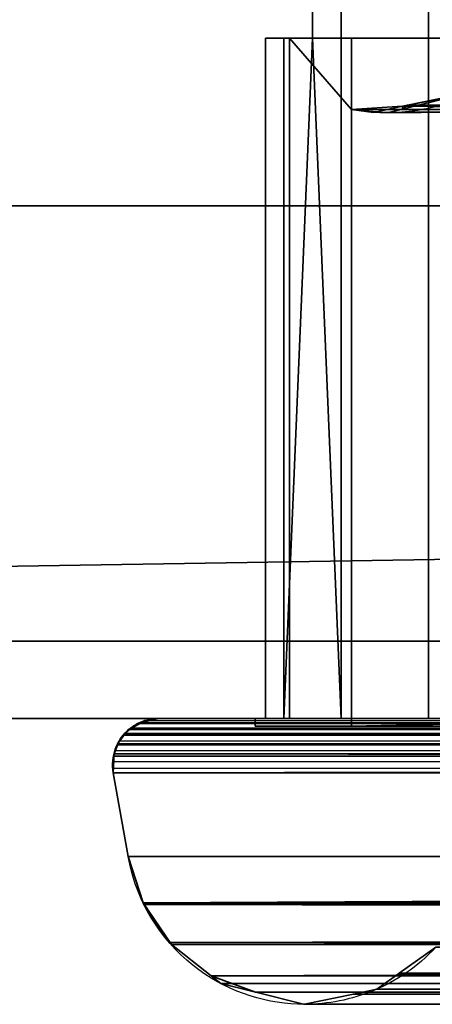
# Model space of a CAD drawing. Header units: millimetres. Extents: x -322 to 8072, y -96 to 57.
# Tile 54 of 256: x 1254 to 1265, y -47 to -21. Entities that reach past the tile are written whole.
import ezdxf

# ---------------------------------------------------------------- set-up
doc = ezdxf.new("R2010")
doc.units = ezdxf.units.MM
doc.layers.add('151', color=7, linetype='Continuous', true_color=0xffffff)

# ---------------------------------------------------------------- blocks, each defined once
blk = doc.blocks.new('UG_SURFACE_012')
at = {"layer": '151', "color": 252, "linetype": 'Continuous', "lineweight": 35}
for points in [[(1859, 0, 2017), (1141, 0, 2017), (1141, -26, 2017), (1859, -26, 2017)], [(1261.986, -21.65, 1894), (1261.986, -17.65, 1894), (1262.725, 0, 1894.908), (1262.725, -39.3, 1894.908)], [(1262.725, -39.3, 450.092), (1262.725, 0, 450.092), (1261.986, -17.65, 451), (1261.986, -21.65, 451)], [(1264.997, 0, 1896.48), (1264.997, -39.3, 1896.48), (1262.725, -39.3, 1894.908), (1262.725, 0, 1894.908)], [(1262.725, 0, 450.092), (1262.725, -39.3, 450.092), (1264.997, -39.3, 448.52), (1264.997, 0, 448.52)], [(1267.701, 0, 1897.05), (1267.701, -39.3, 1897.05), (1264.997, -39.3, 1896.48), (1264.997, 0, 1896.48)], [(1264.997, 0, 448.52), (1264.997, -39.3, 448.52), (1267.701, -39.3, 447.95), (1267.701, 0, 447.95)], [(1141, -26), (1141, -2), (1859, -2), (1859, -26)], [(1738.014, -21.65, 1894), (1738.014, -17.65, 1894), (1261.986, -17.65, 1894), (1261.986, -21.65, 1894)], [(1738.014, -17.65, 451), (1738.014, -21.65, 451), (1261.986, -21.65, 451), (1261.986, -17.65, 451)], [(1267.871, -21.65, 1890.128), (1261.238, -21.65, 1892.58), (1260.767, -21.65, 1889.858), (1261.387, -21.65, 1887.165)], [(1261.387, -21.65, 457.835), (1260.767, -21.65, 455.142), (1261.238, -21.65, 452.42), (1267.871, -21.65, 454.872)], [(1261.238, -21.65, 1892.58), (1261.238, -39.3, 1892.58), (1260.767, -39.3, 1889.858), (1260.767, -21.65, 1889.858)], [(1260.767, -21.65, 1889.858), (1260.767, -39.3, 1889.858), (1261.387, -39.3, 1887.165), (1261.387, -21.65, 1887.165)], [(1261.387, -21.65, 457.835), (1261.387, -39.3, 457.835), (1260.767, -39.3, 455.142), (1260.767, -21.65, 455.142)], [(1260.767, -21.65, 455.142), (1260.767, -39.3, 455.142), (1261.238, -39.3, 452.42), (1261.238, -21.65, 452.42)], [(1267.871, -21.65, 1890.128), (1261.986, -21.65, 1894), (1261.238, -21.65, 1892.58)], [(1261.238, -21.65, 452.42), (1261.986, -21.65, 451), (1267.871, -21.65, 454.872)], [(1261.238, -39.3, 1892.58), (1261.238, -21.65, 1892.58), (1261.986, -21.65, 1894)], [(1261.986, -21.65, 1894), (1262.725, -39.3, 1894.908), (1261.238, -39.3, 1892.58)], [(1261.238, -39.3, 452.42), (1262.725, -39.3, 450.092), (1261.986, -21.65, 451)], [(1261.986, -21.65, 451), (1261.238, -21.65, 452.42), (1261.238, -39.3, 452.42)], [(1267.871, -21.65, 454.872), (1263, -21.65, 460.078), (1261.387, -21.65, 457.835)], [(1261.387, -21.65, 1887.165), (1263, -21.65, 1884.922), (1267.871, -21.65, 1890.128)], [(1261.387, -21.65, 1887.165), (1261.387, -39.3, 1887.165), (1263, -39.3, 1884.922), (1263, -23.5, 1884.922)], [(1263, -23.5, 1884.922), (1263, -21.65, 1884.922), (1261.387, -21.65, 1887.165)], [(1261.387, -21.65, 457.835), (1263, -21.65, 460.078), (1263, -23.5, 460.078)], [(1263, -23.5, 460.078), (1263, -39.3, 460.078), (1261.387, -39.3, 457.835), (1261.387, -21.65, 457.835)], [(1261.986, -21.65, 451), (1738.014, -21.65, 451), (1732.129, -21.65, 454.872), (1500, -21.65, 454.872)], [(1738.014, -21.65, 1894), (1261.986, -21.65, 1894), (1267.871, -21.65, 1890.128), (1732.129, -21.65, 1890.128)], [(1500, -21.65, 454.872), (1267.871, -21.65, 454.872), (1261.986, -21.65, 451)], [(1263, -21.65, 1884.922), (1263, -21.65, 460.078), (1267.871, -21.65, 454.872), (1267.871, -21.65, 1890.128)], [(1263, -23.5, 1884.922), (1263, -23.5, 460.078), (1263, -21.65, 460.078), (1263, -21.65, 1884.922)], [(1500, -23.503, 451.332), (1264.323, -23.487, 451.322), (1265.674, -23.154, 452.674)], [(1264.445, -23.39, 1893.555), (1265.674, -23.154, 452.674), (1264.323, -23.487, 451.322)], [(1265.674, -23.133, 1892.326), (1264.445, -23.39, 1893.555), (1735.539, -23.547, 1893.539)], [(1264.445, -23.39, 1893.555), (1265.674, -23.133, 1892.326), (1265.674, -23.154, 452.674)], [(1263, -23.5, 1884.922), (1264.316, -23.416, 1893.684), (1264.322, -23.487, 451.322)], [(1263, -23.5, 1884.922), (1263.566, -23.573, 1894.433), (1264.316, -23.416, 1893.684)], [(1264.322, -23.487, 451.322), (1263, -23.5, 460.078), (1263, -23.5, 1884.922)], [(1264.322, -23.487, 451.322), (1263.921, -23.585, 450.921), (1263, -23.5, 460.078)], [(1272.714, -23.5, 450), (1263, -23.5, 450), (1263.921, -23.585, 450.921)], [(1263.566, -23.573, 1894.433), (1263, -23.5, 1895), (1272.714, -23.5, 1895)], [(1263, -23.5, 1884.922), (1263, -23.5, 1895), (1263.566, -23.573, 1894.433)], [(1263.921, -23.585, 450.921), (1263, -23.5, 450), (1263, -23.5, 460.078)], [(1263, -39.5, 450), (1263, -23.5, 450), (1272.714, -23.5, 450), (1272.714, -39.3, 450)], [(1263, -39.5, 1895), (1263, -23.5, 1895), (1263, -23.5, 1884.922), (1263, -39.3, 1884.922)], [(1263, -39.3, 460.078), (1263, -23.5, 460.078), (1263, -23.5, 450), (1263, -39.5, 450)], [(1272.714, -39.3, 1895), (1272.714, -23.5, 1895), (1263, -23.5, 1895), (1263, -39.5, 1895)], [(1264.316, -23.416, 1893.684), (1263.566, -23.573, 1894.433), (1272.714, -23.5, 1895)], [(1272.714, -23.5, 450), (1263.921, -23.585, 450.921), (1264.322, -23.487, 451.322)], [(1264.445, -23.39, 1893.555), (1264.316, -23.416, 1893.684), (1272.714, -23.5, 1895)], [(1264.323, -23.487, 451.322), (1264.316, -23.416, 1893.684), (1264.445, -23.39, 1893.555)], [(1264.323, -23.487, 451.322), (1264.322, -23.487, 451.322), (1264.316, -23.416, 1893.684)], [(1272.714, -23.5, 450), (1264.322, -23.487, 451.322), (1264.323, -23.487, 451.322)], [(1264.323, -23.487, 451.322), (1500, -23.503, 451.332), (1272.714, -23.5, 450)], [(1735.539, -23.547, 1893.539), (1264.445, -23.39, 1893.555), (1272.714, -23.5, 1895)], [(1128, -26, 2030), (1128, -39.3, 2030), (1872, -39.3, 2030), (1872, -26, 2030)], [(1128, -26, 2030), (1872, -26, 2030), (1859, -26, 2017), (1141, -26, 2017)], [(1141, -26), (1859, -26), (1128, -37.3)], [(1859, -26), (1872, -26), (1872, -37.3), (1128, -37.3)], [(1128, -37.3), (1872, -37.3), (1872, -39.3, 2), (1128, -39.3, 2)], [(1128, -39.3, 2030), (1128, -39.3, 2), (1258, -39.3, 445), (1258, -39.3, 1900)], [(1500, -39.3, 445), (1258, -39.3, 445), (1128, -39.3, 2), (1872, -39.3, 2)], [(1258, -39.3, 1900), (1742, -39.3, 1900), (1872, -39.3, 2030), (1128, -39.3, 2030)], [(1258, -39.3, 1900), (1257.519, -39.418, 1900.481), (1742.478, -39.42, 1900.478)], [(1257.519, -39.418, 1900.481), (1258, -39.3, 1900), (1258, -39.3, 445)], [(1258, -39.3, 445), (1257.636, -39.357, 444.636), (1257.519, -39.418, 1900.481)], [(1500, -39.402, 444.517), (1257.636, -39.357, 444.636), (1258, -39.3, 445)], [(1258, -39.3, 445), (1500, -39.3, 445), (1500, -39.402, 444.517)], [(1258, -39.3, 1900), (1742.478, -39.42, 1900.478), (1742.364, -39.357, 1900.364)], [(1742.478, -39.42, 1900.478), (1742.478, -39.42, 1900.478), (1258, -39.3, 1900)], [(1742.364, -39.357, 1900.364), (1742, -39.3, 1900), (1258, -39.3, 1900)], [(1260.5, -39.3, 1897.5), (1729.586, -39.3, 1896.53), (1732.299, -39.3, 1897.05)], [(1727.286, -39.3, 1895), (1729.586, -39.3, 1896.53), (1260.5, -39.3, 1897.5), (1267.701, -39.3, 1897.05)], [(1732.299, -39.3, 1897.05), (1739.5, -39.3, 1897.5), (1260.5, -39.3, 1897.5)], [(1260.5, -39.3, 1897.5), (1262.725, -39.3, 1894.908), (1264.997, -39.3, 1896.48)], [(1260.5, -39.3, 1897.5), (1260.5, -39.3, 447.5), (1260.767, -39.3, 1889.858)], [(1263, -39.3, 1884.922), (1261.387, -39.3, 1887.165), (1260.5, -39.3, 447.5), (1260.767, -39.3, 455.142)], [(1264.997, -39.3, 1896.48), (1267.701, -39.3, 1897.05), (1260.5, -39.3, 1897.5)], [(1260.767, -39.3, 1889.858), (1261.238, -39.3, 1892.58), (1260.5, -39.3, 1897.5)], [(1261.238, -39.3, 1892.58), (1262.725, -39.3, 1894.908), (1260.5, -39.3, 1897.5)], [(1261.387, -39.3, 1887.165), (1260.767, -39.3, 1889.858), (1260.5, -39.3, 447.5)], [(1260.5, -39.3, 447.5), (1262.725, -39.3, 450.092), (1261.238, -39.3, 452.42)], [(1260.5, -39.3, 447.5), (1267.701, -39.3, 447.95), (1264.997, -39.3, 448.52)], [(1267.701, -39.3, 447.95), (1260.5, -39.3, 447.5), (1739.5, -39.3, 447.5)], [(1264.997, -39.3, 448.52), (1262.725, -39.3, 450.092), (1260.5, -39.3, 447.5)], [(1261.238, -39.3, 452.42), (1260.767, -39.3, 455.142), (1260.5, -39.3, 447.5)], [(1260.5, -39.3, 1897.5), (1260.5, -39.5, 1897.5), (1260.5, -39.5, 447.5), (1260.5, -39.3, 447.5)], [(1739.5, -39.5, 447.5), (1739.5, -39.3, 447.5), (1260.5, -39.3, 447.5), (1260.5, -39.5, 447.5)], [(1260.5, -39.3, 1897.5), (1739.5, -39.3, 1897.5), (1739.5, -39.5, 1897.5), (1260.5, -39.5, 1897.5)], [(1260.767, -39.3, 455.142), (1261.387, -39.3, 457.835), (1263, -39.3, 1884.922)], [(1261.387, -39.3, 457.835), (1263, -39.3, 460.078), (1263, -39.3, 1884.922)], [(1272.714, -39.3, 450), (1727.286, -39.3, 450), (1737, -39.5, 450), (1263, -39.5, 450)], [(1263, -39.3, 1884.922), (1263, -39.3, 460.078), (1263, -39.5, 450), (1263, -39.5, 1895)], [(1727.286, -39.3, 1895), (1272.714, -39.3, 1895), (1263, -39.5, 1895), (1737, -39.5, 1895)], [(1257.084, -39.734, 1900.916), (1257.286, -39.552, 444.286), (1257.216, -39.591, 444.216)], [(1257.286, -39.552, 444.286), (1257.084, -39.734, 1900.916), (1257.11, -39.695, 1900.89)], [(1257.216, -39.591, 444.216), (1257.09, -39.743, 444.09), (1257.084, -39.734, 1900.916)], [(1500, -39.685, 444.119), (1257.09, -39.743, 444.09), (1257.216, -39.591, 444.216)], [(1257.11, -39.695, 1900.89), (1257.289, -39.556, 1900.711), (1257.286, -39.552, 444.286)], [(1257.289, -39.556, 1900.711), (1257.11, -39.695, 1900.89), (1742.911, -39.743, 1900.911)], [(1500, -39.685, 444.119), (1257.216, -39.591, 444.216), (1257.286, -39.552, 444.286)], [(1257.286, -39.552, 444.286), (1500, -39.558, 444.297), (1500, -39.685, 444.119)], [(1500, -39.558, 444.297), (1257.286, -39.552, 444.286), (1257.287, -39.552, 444.287)], [(1257.287, -39.552, 444.287), (1257.286, -39.552, 444.286), (1257.289, -39.556, 1900.711)], [(1257.287, -39.552, 444.287), (1500, -39.402, 444.517), (1500, -39.558, 444.297)], [(1257.287, -39.552, 444.287), (1257.522, -39.42, 444.522), (1500, -39.402, 444.517)], [(1257.522, -39.42, 444.522), (1257.287, -39.552, 444.287), (1257.29, -39.556, 1900.71)], [(1257.289, -39.556, 1900.711), (1257.29, -39.556, 1900.71), (1257.287, -39.552, 444.287)], [(1742.784, -39.591, 1900.784), (1742.714, -39.552, 1900.714), (1257.289, -39.556, 1900.711)], [(1257.29, -39.556, 1900.71), (1257.289, -39.556, 1900.711), (1742.714, -39.552, 1900.714)], [(1257.289, -39.556, 1900.711), (1742.91, -39.743, 1900.91), (1742.784, -39.591, 1900.784)], [(1742.911, -39.743, 1900.911), (1742.91, -39.743, 1900.91), (1257.289, -39.556, 1900.711)], [(1257.522, -39.42, 444.522), (1257.29, -39.556, 1900.71), (1257.446, -39.435, 1900.554)], [(1257.446, -39.435, 1900.554), (1257.29, -39.556, 1900.71), (1742.714, -39.552, 1900.714)], [(1257.518, -39.418, 1900.482), (1257.446, -39.435, 1900.554), (1742.714, -39.552, 1900.714)], [(1257.446, -39.435, 1900.554), (1257.518, -39.418, 1900.482), (1257.522, -39.42, 444.522)], [(1742.714, -39.552, 1900.714), (1742.713, -39.552, 1900.713), (1257.518, -39.418, 1900.482)], [(1742.713, -39.552, 1900.713), (1742.478, -39.42, 1900.478), (1257.518, -39.418, 1900.482)], [(1257.519, -39.418, 1900.481), (1257.518, -39.418, 1900.482), (1742.478, -39.42, 1900.478)], [(1257.636, -39.357, 444.636), (1257.522, -39.42, 444.522), (1257.519, -39.418, 1900.481)], [(1500, -39.402, 444.517), (1257.522, -39.42, 444.522), (1257.636, -39.357, 444.636)], [(1500, -39.402, 444.517), (1257.522, -39.42, 444.522), (1257.522, -39.42, 444.522)], [(1739.5, -39.5, 447.5), (1260.5, -39.5, 447.5), (1263, -39.5, 450), (1737, -39.5, 450)], [(1260.5, -39.5, 447.5), (1260.5, -39.5, 1897.5), (1263, -39.5, 1895), (1263, -39.5, 450)], [(1260.5, -39.5, 1897.5), (1739.5, -39.5, 1897.5), (1737, -39.5, 1895), (1263, -39.5, 1895)], [(1257.084, -39.734, 1900.916), (1256.93, -39.964, 1901.07), (1743.067, -39.966, 1901.067)], [(1257.089, -39.743, 444.089), (1256.93, -39.964, 1901.07), (1257.084, -39.734, 1900.916)], [(1256.93, -39.964, 1901.07), (1257.089, -39.743, 444.089), (1256.968, -39.888, 443.968)], [(1500, -39.734, 444.089), (1256.933, -39.966, 443.933), (1256.968, -39.888, 443.968)], [(1256.933, -39.966, 443.933), (1500, -39.734, 444.089), (1500, -39.972, 443.946)], [(1256.968, -39.888, 443.968), (1257.089, -39.743, 444.089), (1500, -39.734, 444.089)], [(1257.11, -39.695, 1900.89), (1257.084, -39.734, 1900.916), (1742.911, -39.743, 1900.911)], [(1257.084, -39.734, 1900.916), (1743.067, -39.966, 1901.067), (1743.032, -39.888, 1901.032)], [(1743.067, -39.966, 1901.067), (1743.067, -39.966, 1901.067), (1257.084, -39.734, 1900.916)], [(1743.032, -39.888, 1901.032), (1742.911, -39.743, 1900.911), (1257.084, -39.734, 1900.916)], [(1257.084, -39.734, 1900.916), (1257.084, -39.734, 1900.916), (1742.911, -39.743, 1900.911)], [(1257.084, -39.734, 1900.916), (1257.084, -39.734, 1900.916), (1257.09, -39.743, 444.09)], [(1257.09, -39.743, 444.09), (1257.089, -39.743, 444.089), (1257.084, -39.734, 1900.916)], [(1500, -39.734, 444.089), (1257.089, -39.743, 444.089), (1257.09, -39.743, 444.09)], [(1257.09, -39.743, 444.09), (1500, -39.685, 444.119), (1500, -39.734, 444.089)], [(1256.84, -40.219, 1901.16), (1256.933, -39.966, 443.933), (1256.855, -40.142, 443.855)], [(1256.933, -39.966, 443.933), (1256.84, -40.219, 1901.16), (1256.915, -39.987, 1901.085)], [(1256.915, -39.987, 1901.085), (1256.84, -40.219, 1901.16), (1743.159, -40.218, 1901.16)], [(1256.841, -40.218, 443.841), (1500, -40.101, 443.868), (1500, -40.218, 443.852)], [(1256.841, -40.218, 443.841), (1256.855, -40.142, 443.855), (1500, -40.101, 443.868)], [(1500, -40.101, 443.868), (1256.855, -40.142, 443.855), (1256.933, -39.966, 443.933)], [(1256.93, -39.965, 1901.07), (1256.915, -39.987, 1901.085), (1743.159, -40.218, 1901.16)], [(1256.915, -39.987, 1901.085), (1256.93, -39.965, 1901.07), (1256.933, -39.966, 443.933)], [(1256.968, -39.888, 443.968), (1256.933, -39.966, 443.933), (1256.93, -39.964, 1901.07)], [(1256.93, -39.964, 1901.07), (1256.93, -39.965, 1901.07), (1743.067, -39.966, 1901.067)], [(1256.933, -39.966, 443.933), (1256.93, -39.965, 1901.07), (1256.93, -39.964, 1901.07)], [(1256.93, -39.964, 1901.07), (1256.933, -39.966, 443.933), (1256.933, -39.966, 443.933)], [(1256.93, -39.965, 1901.07), (1743.159, -40.218, 1901.159), (1743.145, -40.142, 1901.145)], [(1743.159, -40.218, 1901.16), (1743.159, -40.218, 1901.159), (1256.93, -39.965, 1901.07)], [(1743.145, -40.142, 1901.145), (1743.067, -39.966, 1901.067), (1256.93, -39.965, 1901.07)], [(1256.933, -39.966, 443.933), (1500, -39.972, 443.946), (1500, -40.101, 443.868)], [(1500, -39.972, 443.946), (1256.933, -39.966, 443.933), (1256.933, -39.966, 443.933)], [(1500, -40.565, 443.802), (1256.803, -40.421, 443.803), (1256.841, -40.218, 443.841)], [(1256.818, -40.709, 1901.182), (1256.841, -40.218, 443.841), (1256.803, -40.421, 443.803)], [(1256.821, -40.278, 1901.179), (1256.804, -40.599, 1901.196), (1743.159, -40.218, 1901.16)], [(1743.159, -40.218, 1901.16), (1256.804, -40.599, 1901.196), (1256.818, -40.709, 1901.182)], [(1256.841, -40.218, 443.841), (1256.804, -40.599, 1901.196), (1256.821, -40.278, 1901.179)], [(1256.841, -40.218, 443.841), (1256.818, -40.709, 1901.182), (1256.804, -40.599, 1901.196)], [(1256.818, -40.709, 1901.182), (1743.197, -40.421, 1901.197), (1743.159, -40.218, 1901.16)], [(1743.159, -40.218, 1901.16), (1256.84, -40.219, 1901.16), (1256.821, -40.278, 1901.179)], [(1256.821, -40.278, 1901.179), (1256.84, -40.219, 1901.16), (1256.841, -40.218, 443.841)], [(1256.855, -40.142, 443.855), (1256.841, -40.218, 443.841), (1256.84, -40.219, 1901.16)], [(1256.84, -40.219, 1901.16), (1256.84, -40.219, 1901.16), (1743.159, -40.218, 1901.16)], [(1256.841, -40.218, 443.841), (1256.84, -40.219, 1901.16), (1256.84, -40.219, 1901.16)], [(1256.84, -40.219, 1901.16), (1256.841, -40.218, 443.841), (1256.841, -40.218, 443.841)], [(1256.841, -40.218, 443.841), (1500, -40.218, 443.852), (1500, -40.565, 443.802)], [(1500, -40.218, 443.852), (1256.841, -40.218, 443.841), (1256.841, -40.218, 443.841)], [(1500, -40.565, 443.802), (1256.818, -40.709, 443.818), (1256.803, -40.421, 443.803)], [(1256.803, -40.421, 443.803), (1256.818, -40.709, 443.818), (1256.818, -40.709, 1901.182)], [(1256.818, -40.709, 1901.182), (1743.182, -40.709, 1901.182), (1743.197, -40.421, 1901.197)], [(1500, -40.565, 443.802), (1500, -40.709, 443.818), (1256.818, -40.709, 443.818)], [(1257.203, -42.882, 1900.797), (1256.818, -40.709, 1901.182), (1256.818, -40.709, 443.818), (1257.203, -42.882, 444.203)], [(1742.797, -42.882, 1900.797), (1743.182, -40.709, 1901.182), (1256.818, -40.709, 1901.182), (1257.203, -42.882, 1900.797)], [(1500, -42.882, 444.203), (1257.203, -42.882, 444.203), (1256.818, -40.709, 443.818), (1500, -40.709, 443.818)], [(1742.797, -42.882, 1900.797), (1257.203, -42.882, 1900.797), (1257.597, -44.084, 1900.403), (1742.403, -44.084, 1900.403)], [(1257.203, -42.882, 1900.797), (1257.203, -42.882, 444.203), (1257.597, -44.084, 444.597)], [(1257.597, -44.084, 1900.403), (1257.203, -42.882, 1900.797), (1257.597, -44.084, 444.597)], [(1257.597, -44.084, 444.597), (1257.203, -42.882, 444.203), (1500, -42.882, 444.203)], [(1500, -42.882, 444.203), (1500, -44.055, 444.673), (1257.597, -44.084, 444.597)], [(1257.611, -44.127, 444.611), (1257.597, -44.085, 444.597), (1500, -44.055, 444.673)], [(1257.597, -44.085, 444.597), (1257.597, -44.084, 444.597), (1500, -44.055, 444.673)], [(1742.403, -44.085, 1900.403), (1257.597, -44.084, 1900.403), (1257.597, -44.085, 1900.403)], [(1742.403, -44.085, 1900.403), (1742.403, -44.084, 1900.403), (1257.597, -44.084, 1900.403)], [(1257.597, -44.084, 444.597), (1257.597, -44.085, 444.597), (1257.597, -44.085, 1900.403), (1257.597, -44.084, 1900.403)], [(1742.403, -44.085, 1900.403), (1257.597, -44.085, 1900.403), (1257.611, -44.127, 1900.389)], [(1257.597, -44.085, 444.597), (1258.271, -45.119, 1899.729), (1257.611, -44.127, 1900.389)], [(1257.597, -44.085, 444.597), (1258.331, -45.167, 1899.669), (1258.271, -45.119, 1899.729)], [(1258.331, -45.167, 1899.669), (1257.597, -44.085, 444.597), (1257.611, -44.127, 444.611)], [(1257.611, -44.127, 1900.389), (1257.597, -44.085, 1900.403), (1257.597, -44.085, 444.597)], [(1500, -44.055, 444.673), (1500, -44.644, 444.909), (1257.611, -44.127, 444.611)], [(1257.611, -44.127, 1900.389), (1258.271, -45.119, 1899.729), (1742.403, -44.085, 1900.403)], [(1257.611, -44.127, 444.611), (1258.271, -45.119, 445.271), (1258.331, -45.167, 1899.669)], [(1258.271, -45.119, 445.271), (1257.611, -44.127, 444.611), (1500, -44.644, 444.909)], [(1742.389, -44.127, 1900.389), (1742.403, -44.085, 1900.403), (1258.271, -45.119, 1899.729)], [(1258.271, -45.119, 1899.729), (1741.729, -45.119, 1899.729), (1742.389, -44.127, 1900.389)], [(1258.331, -45.167, 445.331), (1258.271, -45.119, 445.271), (1500, -44.644, 444.909)], [(1500, -44.644, 444.909), (1500, -45.119, 445.388), (1258.331, -45.167, 445.331)], [(1258.271, -45.119, 1899.729), (1258.331, -45.167, 1899.669), (1741.669, -45.167, 1899.669), (1741.729, -45.119, 1899.729)], [(1258.271, -45.119, 445.271), (1258.331, -45.167, 445.331), (1258.332, -45.168, 1899.668), (1258.331, -45.167, 1899.669)], [(1258.332, -45.168, 445.332), (1258.331, -45.167, 445.331), (1500, -45.119, 445.388)], [(1741.668, -45.168, 1899.668), (1258.331, -45.167, 1899.669), (1258.332, -45.168, 1899.668)], [(1741.668, -45.168, 1899.668), (1741.669, -45.167, 1899.669), (1258.331, -45.167, 1899.669)], [(1258.331, -45.167, 445.331), (1258.332, -45.168, 445.332), (1258.332, -45.168, 1899.668)], [(1259.353, -45.979, 446.353), (1258.332, -45.168, 445.332), (1500, -45.119, 445.388)], [(1258.332, -45.168, 1899.668), (1259.353, -45.979, 1898.647), (1740.647, -45.979, 1898.647), (1741.668, -45.168, 1899.668)], [(1258.332, -45.168, 445.332), (1259.353, -45.979, 446.353), (1259.355, -45.981, 1898.645), (1259.353, -45.979, 1898.647)], [(1259.353, -45.979, 1898.647), (1258.332, -45.168, 1899.668), (1258.332, -45.168, 445.332)], [(1500, -45.119, 445.388), (1500, -45.964, 446.239), (1259.353, -45.979, 446.353)], [(1735.768, -45.915, 1893.768), (1264.232, -45.915, 1893.768), (1265.187, -45.236, 1892.813), (1734.813, -45.236, 1892.813)], [(1264.232, -45.915, 451.232), (1265.187, -45.236, 452.187), (1265.187, -45.236, 1892.813), (1264.232, -45.915, 1893.768)], [(1265.187, -45.236, 452.187), (1264.232, -45.915, 451.232), (1500, -45.783, 451.581)], [(1500, -45.964, 446.239), (1500, -46.006, 446.345), (1259.353, -45.979, 446.353)], [(1259.353, -45.979, 1898.647), (1259.355, -45.981, 1898.645), (1739.494, -46.403, 1897.494)], [(1739.494, -46.403, 1897.494), (1740.396, -46.179, 1898.396), (1259.353, -45.979, 1898.647)], [(1740.396, -46.179, 1898.396), (1740.645, -45.981, 1898.645), (1259.353, -45.979, 1898.647)], [(1740.645, -45.981, 1898.645), (1740.647, -45.979, 1898.647), (1259.353, -45.979, 1898.647)], [(1259.353, -45.979, 446.353), (1259.355, -45.981, 446.355), (1259.355, -45.981, 1898.645)], [(1259.355, -45.981, 446.355), (1259.353, -45.979, 446.353), (1500, -46.006, 446.345)], [(1739.494, -46.403, 1897.494), (1259.355, -45.981, 1898.645), (1259.604, -46.179, 1898.396)], [(1259.355, -45.981, 446.355), (1260.506, -46.403, 1897.494), (1259.604, -46.179, 1898.396)], [(1260.506, -46.403, 1897.494), (1259.355, -45.981, 446.355), (1259.604, -46.179, 446.604)], [(1259.604, -46.179, 1898.396), (1259.355, -45.981, 1898.645), (1259.355, -45.981, 446.355)], [(1259.604, -46.179, 446.604), (1259.355, -45.981, 446.355), (1500, -46.006, 446.345)], [(1735.774, -45.919, 1893.774), (1263.049, -46.454, 1894.951), (1263.654, -46.326, 1894.346)], [(1735.774, -45.919, 1893.774), (1736.346, -46.326, 1894.346), (1263.049, -46.454, 1894.951)], [(1735.768, -45.915, 1893.768), (1263.654, -46.326, 1894.346), (1264.226, -45.919, 1893.774)], [(1263.654, -46.326, 1894.346), (1735.768, -45.915, 1893.768), (1735.774, -45.919, 1893.774)], [(1263.654, -46.326, 450.654), (1264.226, -45.919, 1893.774), (1263.654, -46.326, 1894.346)], [(1263.654, -46.326, 450.654), (1264.226, -45.919, 451.226), (1264.226, -45.919, 1893.774)], [(1264.226, -45.919, 451.226), (1263.654, -46.326, 450.654), (1500, -46.512, 450.042)], [(1264.226, -45.919, 1893.774), (1264.232, -45.915, 1893.768), (1735.768, -45.915, 1893.768)], [(1264.232, -45.915, 1893.768), (1264.226, -45.919, 451.226), (1264.232, -45.915, 451.232)], [(1264.232, -45.915, 1893.768), (1264.226, -45.919, 1893.774), (1264.226, -45.919, 451.226)], [(1264.232, -45.915, 451.232), (1264.226, -45.919, 451.226), (1500, -46.512, 450.042)], [(1264.232, -45.915, 451.232), (1500, -45.948, 451.231), (1500, -45.783, 451.581)], [(1500, -46.512, 450.042), (1500, -45.948, 451.231), (1264.232, -45.915, 451.232)], [(1260.506, -46.403, 447.506), (1259.604, -46.179, 446.604), (1500, -46.006, 446.345)], [(1259.604, -46.179, 1898.396), (1260.506, -46.403, 1897.494), (1739.494, -46.403, 1897.494)], [(1259.604, -46.179, 446.604), (1260.506, -46.403, 447.506), (1260.512, -46.405, 1897.488), (1260.506, -46.403, 1897.494)], [(1500, -46.006, 446.345), (1500, -46.469, 447.522), (1260.506, -46.403, 447.506)], [(1738.249, -46.713, 1896.249), (1739.488, -46.405, 1897.488), (1260.506, -46.403, 1897.494), (1260.512, -46.405, 1897.488)], [(1739.488, -46.405, 1897.488), (1739.494, -46.403, 1897.494), (1260.506, -46.403, 1897.494)], [(1260.506, -46.403, 447.506), (1260.512, -46.405, 447.512), (1260.512, -46.405, 1897.488)], [(1260.512, -46.405, 447.512), (1260.506, -46.403, 447.506), (1500, -46.469, 447.522)], [(1260.512, -46.405, 1897.488), (1261.751, -46.713, 1896.249), (1738.249, -46.713, 1896.249)], [(1261.751, -46.713, 1896.249), (1260.512, -46.405, 447.512), (1261.751, -46.713, 448.751)], [(1261.751, -46.713, 1896.249), (1260.512, -46.405, 1897.488), (1260.512, -46.405, 447.512)], [(1260.512, -46.405, 447.512), (1500, -46.469, 447.522), (1500, -46.652, 447.986)], [(1261.751, -46.713, 448.751), (1260.512, -46.405, 447.512), (1500, -46.652, 447.986)], [(1736.953, -46.454, 1894.953), (1261.751, -46.713, 1896.249), (1261.751, -46.713, 1896.249)], [(1261.751, -46.713, 1896.249), (1736.951, -46.454, 1894.951), (1736.953, -46.454, 1894.953)], [(1261.751, -46.713, 1896.249), (1261.781, -46.72, 1896.219), (1736.951, -46.454, 1894.951)], [(1736.953, -46.454, 1894.953), (1738.219, -46.72, 1896.219), (1261.751, -46.713, 1896.249)], [(1736.951, -46.454, 1894.951), (1261.781, -46.72, 1896.219), (1263.047, -46.454, 1894.953)], [(1261.781, -46.72, 448.781), (1263.047, -46.454, 1894.953), (1261.781, -46.72, 1896.219)], [(1261.781, -46.72, 448.781), (1263.047, -46.454, 450.047), (1263.047, -46.454, 1894.953)], [(1263.047, -46.454, 450.047), (1261.781, -46.72, 448.781), (1500, -46.626, 448.747)], [(1263.047, -46.454, 450.047), (1263.654, -46.326, 1894.346), (1263.049, -46.454, 1894.951)], [(1263.654, -46.326, 1894.346), (1263.047, -46.454, 450.047), (1263.049, -46.454, 450.049)], [(1263.047, -46.454, 1894.953), (1263.049, -46.454, 1894.951), (1736.951, -46.454, 1894.951)], [(1263.049, -46.454, 1894.951), (1263.047, -46.454, 1894.953), (1263.047, -46.454, 450.047)], [(1500, -46.626, 448.747), (1500, -46.589, 449.879), (1263.047, -46.454, 450.047)], [(1263.049, -46.454, 450.049), (1263.047, -46.454, 450.047), (1500, -46.589, 449.879)], [(1736.346, -46.326, 1894.346), (1736.951, -46.454, 1894.951), (1263.049, -46.454, 1894.951)], [(1263.654, -46.326, 1894.346), (1263.049, -46.454, 450.049), (1263.654, -46.326, 450.654)], [(1263.654, -46.326, 450.654), (1263.049, -46.454, 450.049), (1500, -46.512, 450.042)], [(1500, -46.589, 449.879), (1500, -46.512, 450.042), (1263.049, -46.454, 450.049)], [(1500, -46.652, 447.986), (1500, -46.626, 448.747), (1261.751, -46.713, 448.751)], [(1261.781, -46.72, 448.781), (1261.751, -46.713, 448.751), (1261.751, -46.713, 448.751), (1500, -46.626, 448.747)], [(1261.751, -46.713, 1896.249), (1738.219, -46.72, 1896.219), (1738.249, -46.713, 1896.249)], [(1738.249, -46.713, 1896.249), (1738.249, -46.713, 1896.249), (1261.751, -46.713, 1896.249)], [(1261.781, -46.72, 1896.219), (1261.751, -46.713, 448.751), (1261.781, -46.72, 448.781)], [(1261.781, -46.72, 1896.219), (1261.751, -46.713, 1896.249), (1261.751, -46.713, 448.751)]]:
    blk.add_3dface(points, dxfattribs=at)

msp = doc.modelspace()

# ---------------------------------------------------------------- linework, layer by layer
at = {"layer": '151', "color": 253, "linetype": 'Continuous', "lineweight": -3}
for p, q in [((1261.986, -21.65, 451), (1261.986, -17.65, 451)), ((1261.986, -17.65, 1894), (1261.986, -21.65, 1894)), ((1261.986, -21.65, 451), (1738.014, -21.65, 451)), ((1738.014, -21.65, 1894), (1261.986, -21.65, 1894)), ((1263, -21.65, 460.078), (1263, -23.5, 460.078)), ((1263, -21.65, 1884.922), (1263, -23.5, 1884.922)), ((1263, -21.65, 460.078), (1263, -21.65, 1884.922)), ((1263, -23.5, 460.078), (1263, -23.5, 450)), ((1272.714, -23.5, 1895), (1263, -23.5, 1895)), ((1263, -23.5, 450), (1272.714, -23.5, 450)), ((1263, -39.5, 450), (1263, -23.5, 450)), ((1263, -23.5, 1884.922), (1263, -39.3, 1884.922)), ((1263, -23.5, 1884.922), (1263, -23.5, 460.078)), ((1263, -23.5, 460.078), (1263, -39.3, 460.078)), ((1263, -39.5, 1895), (1263, -23.5, 1895)), ((1263, -23.5, 1895), (1263, -23.5, 1884.922)), ((1872, -26, 2030), (1128, -26, 2030)), ((1859, -26, 2017), (1141, -26, 2017)), ((1872, -37.3), (1128, -37.3)), ((1128, -39.3, 2030), (1872, -39.3, 2030)), ((1128, -39.3, 2), (1872, -39.3, 2)), ((1739.5, -39.3, 1897.5), (1260.5, -39.3, 1897.5)), ((1260.5, -39.3, 1897.5), (1260.5, -39.3, 447.5)), ((1260.5, -39.5, 1897.5), (1260.5, -39.3, 1897.5)), ((1260.5, -39.5, 447.5), (1260.5, -39.3, 447.5)), ((1260.5, -39.3, 447.5), (1739.5, -39.3, 447.5)), ((1263, -39.3, 460.078), (1263, -39.3, 1884.922)), ((1260.5, -39.5, 1897.5), (1260.5, -39.5, 447.5)), ((1260.5, -39.5, 447.5), (1739.5, -39.5, 447.5)), ((1739.5, -39.5, 1897.5), (1260.5, -39.5, 1897.5)), ((1263, -39.5, 450), (1737, -39.5, 450)), ((1737, -39.5, 1895), (1263, -39.5, 1895)), ((1263, -39.5, 1895), (1263, -39.5, 450)), ((1256.818, -40.709, 1901.182), (1256.818, -40.709, 443.818)), ((1743.182, -40.709, 1901.182), (1256.818, -40.709, 1901.182)), ((1256.818, -40.709, 443.818), (1500, -40.709, 443.818)), ((1256.818, -40.709, 1901.182), (1257.203, -42.882, 1900.797)), ((1256.818, -40.709, 443.818), (1257.203, -42.882, 444.203))]:
    msp.add_line(p, q, dxfattribs=at)
at = {"layer": '151', "color": 253, "linetype": 'Continuous', "lineweight": -3, "extrusion": (0, 1, 5.41234e-13)}
for centre, start, end in [((-1267.765, 1890.05, -21.65), 312.8966, 34.3502), ((-1267.765, 454.95, -21.65), 325.6498, 47.1034)]:
    msp.add_arc(centre, 7, start, end, dxfattribs=at)
at = {"layer": '151', "color": 253, "linetype": 'Continuous', "lineweight": -3, "extrusion": (-2.77556e-14, 1, 0)}
for centre, start, end in [((-1267.765, 1890.05, -39.3), 312.8966, 135), ((-1267.765, 454.95, -39.3), 225, 47.1034)]:
    msp.add_arc(centre, 7, start, end, dxfattribs=at)
at = {"layer": '151', "color": 253, "linetype": 'Continuous', "lineweight": -3}
for points, weights in [([(1267.871, -21.65, 1890.129), (1267.007, -22.764, 1890.993), (1265.786, -23.515, 1892.214), (1264.377, -23.758, 1893.623), (1263, -23.5, 1895)], [0.987942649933, 0.918140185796, 0.896882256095, 0.924168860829, 1]), ([(1267.871, -21.65, 454.871), (1267.167, -22.558, 454.167), (1266.212, -23.234, 453.212), (1265.09, -23.585, 452.09), (1263.921, -23.585, 450.921)], [0.987942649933, 0.930323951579, 0.905782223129, 0.914317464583, 0.955929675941])]:
    msp.add_rational_spline(points, weights, degree=4, dxfattribs=at)
for points in [[(1263.921, -23.585, 450.921), (1263.613, -23.585, 450.613), (1263.306, -23.557, 450.306), (1263, -23.5, 450)], [(1258, -39.3, 445), (1338.667, -39.3, 445), (1419.333, -39.3, 445), (1500, -39.3, 445)], [(1258, -39.3, 1900), (1258, -39.3, 1415), (1258, -39.3, 930), (1258, -39.3, 445)], [(1742, -39.3, 1900), (1580.667, -39.3, 1900), (1419.333, -39.3, 1900), (1258, -39.3, 1900)], [(1742.797, -42.882, 1900.797), (1580.932, -42.882, 1900.797), (1419.068, -42.882, 1900.797), (1257.203, -42.882, 1900.797)], [(1257.203, -42.882, 1900.797), (1257.203, -42.882, 1415.266), (1257.203, -42.882, 929.734), (1257.203, -42.882, 444.203)], [(1257.203, -42.882, 444.203), (1338.135, -42.882, 444.203), (1419.068, -42.882, 444.203), (1500, -42.882, 444.203)]]:
    msp.add_open_spline(points, degree=3, dxfattribs=at)
for points, knots in [([(1256.818, -40.709, 443.818), (1256.782, -40.504, 443.782), (1256.803, -40.287, 443.803), (1256.935, -39.912, 443.935), (1257.042, -39.758, 444.042), (1257.406, -39.404, 444.406), (1257.704, -39.3, 444.704), (1258, -39.3, 445)], [0, 0, 0, 0, 0.25, 0.25, 0.5, 0.5, 1, 1, 1, 1]), ([(1256.818, -40.709, 1901.182), (1256.782, -40.505, 1901.218), (1256.803, -40.285, 1901.197), (1256.935, -39.912, 1901.065), (1257.043, -39.757, 1900.957), (1257.408, -39.402, 1900.592), (1257.703, -39.3, 1900.297), (1258, -39.3, 1900)], [0, 0, 0, 0, 0.25, 0.25, 0.5, 0.5, 1, 1, 1, 1]), ([(1261.781, -46.72, 448.781), (1260.83, -46.72, 447.83), (1259.875, -46.438, 446.875), (1258.195, -45.208, 445.195), (1257.437, -44.204, 444.437), (1257.203, -42.882, 444.203)], [0, 0, 0, 0, 0.5, 0.5, 1, 1, 1, 1]), ([(1261.781, -46.72, 1896.219), (1260.83, -46.72, 1897.17), (1259.875, -46.438, 1898.125), (1258.195, -45.208, 1899.805), (1257.437, -44.204, 1900.563), (1257.203, -42.882, 1900.797)], [0, 0, 0, 0, 0.5, 0.5, 1, 1, 1, 1]), ([(1265.187, -45.236, 452.187), (1264.704, -45.755, 451.704), (1264.158, -46.117, 451.158), (1262.987, -46.606, 449.987), (1262.39, -46.72, 449.39), (1261.781, -46.72, 448.781)], [0, 0, 0, 0, 0.5, 0.5, 1, 1, 1, 1]), ([(1265.187, -45.236, 1892.813), (1264.704, -45.755, 1893.296), (1264.158, -46.117, 1893.842), (1262.987, -46.606, 1895.013), (1262.39, -46.72, 1895.61), (1261.781, -46.72, 1896.219)], [0, 0, 0, 0, 0.5, 0.5, 1, 1, 1, 1])]:
    msp.add_open_spline(points, degree=3, knots=knots, dxfattribs=at)

# ---------------------------------------------------------------- block references
msp.add_blockref('UG_SURFACE_012', (0, 0), dxfattribs=at)

doc.saveas('drawing.dxf')
